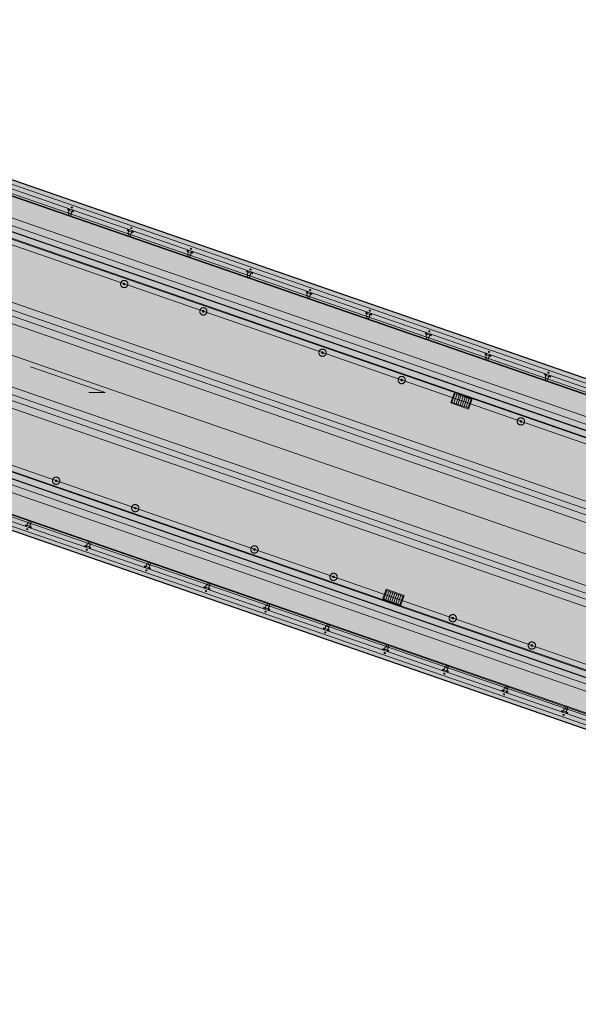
# Model space of a CAD drawing. Header units: metres. Extents: x 7508979 to 7510298, y 5841961 to 5842536.
# Tile 45 of 64: x 7509824 to 7509841, y 5842409 to 5842440. Entities that reach past the tile are written whole.
import ezdxf

# ---------------------------------------------------------------- set-up
doc = ezdxf.new("R2010")
doc.units = ezdxf.units.M
doc.linetypes.add('ACAD_ISO10W100', pattern=[18, 12, -3, 0, -3])
doc.linetypes.add('DASHED', pattern=[0.75, 0.5, -0.25])
for name, color, linetype, lineweight in [('013_AKP-Osie-2', 142, 'ACAD_ISO10W100', 18), ('07_AKP-Wyposazenie', 133, 'Continuous', 18), ('08_JK_beton_przerywana', 40, 'DASHED', 9), ('09_JK_stal_przerywana', 90, 'DASHED', 9), ('16_JK_wyposażenie cienka', 200, 'Continuous', 13), ('AKP-Beton-widok', 44, 'Continuous', 30), ('AKP-Opisy', 7, 'Continuous', 13)]:
    doc.layers.add(name, color=color, linetype=linetype, lineweight=lineweight)
doc.layers.add('03_AKP-Kreskowania', color=7, linetype='Continuous', lineweight=9, true_color=0xa6a6a6)

msp = doc.modelspace()

# ---------------------------------------------------------------- hatches: boundary and pattern name
at = {"layer": '03_AKP-Kreskowania', "ltscale": 100, "transparency": 33554687}
h = msp.add_hatch(dxfattribs=at)
h.set_pattern_fill('GRASS', color=256, scale=0.045, angle=160.9032)
h.set_pattern_definition([(250.90316, (7511633.8898, 5841844.2328), (0.49932114, -1.028167), [0.2143125, -1.4021336]), (205.90316, (7511633.8898, 5841844.2328), (0.49932114, -1.028167), [0.2143125, -0.9286875]), (295.90316, (7511633.8898, 5841844.2328), (1.028167, 0.49932114), [0.2143125, -0.9286875])])
edge = h.paths.add_edge_path()
edge.add_spline(control_points=[(7509560.428, 5842502.042), (7509560.976, 5842501.827), (7509562.224, 5842501.368), (7509563.485, 5842500.974), (7509564.203, 5842500.78)], knot_values=[19454.944206, 19454.944206, 19454.944206, 19454.944206, 21223.462374, 23456.740739, 23456.740739, 23456.740739, 23456.740739], degree=3, periodic=0)
edge.add_line((7509564.203, 5842500.78), (7509567.942, 5842511.58))
edge.add_line((7509567.942, 5842511.58), (7509567.945, 5842511.601))
edge.add_line((7509567.945, 5842511.601), (7509564.265, 5842513.123))
edge.add_line((7509564.265, 5842513.123), (7509560.428, 5842502.042))
edge = h.paths.add_edge_path()
edge.add_spline(control_points=[(7509557.96, 5842503.098), (7509558.5, 5842502.847), (7509559.045, 5842502.608), (7509559.593, 5842502.379)], knot_values=[24358.247031, 24358.247031, 24358.247031, 24358.247031, 26137.75858, 26137.75858, 26137.75858, 26137.75858], degree=3, periodic=0)
edge.add_line((7509559.593, 5842502.379), (7509563.432, 5842513.467))
edge.add_line((7509563.432, 5842513.467), (7509561.786, 5842514.148))
edge.add_line((7509561.786, 5842514.148), (7509557.96, 5842503.098))
edge = h.paths.add_edge_path()
edge.add_line((7509571.9, 5842523.027), (7509571.912, 5842523.045))
edge.add_line((7509571.912, 5842523.045), (7509575.65, 5842533.845))
edge.add_spline(control_points=[(7509575.65, 5842533.845), (7509574.966, 5842534.136), (7509573.732, 5842534.607), (7509572.467, 5842535.017), (7509571.904, 5842535.187)], knot_values=[19454.944206, 19454.944206, 19454.944206, 19454.944206, 21688.222571, 23456.740739, 23456.740739, 23456.740739, 23456.740739], degree=3, periodic=0)
edge.add_line((7509571.904, 5842535.187), (7509568.067, 5842524.106))
edge.add_line((7509568.067, 5842524.106), (7509571.9, 5842523.027))
edge = h.paths.add_edge_path()
edge.add_line((7509565.485, 5842524.833), (7509567.199, 5842524.351))
edge.add_line((7509567.199, 5842524.351), (7509571.038, 5842535.439))
edge.add_spline(control_points=[(7509571.038, 5842535.439), (7509570.467, 5842535.598), (7509569.891, 5842535.746), (7509569.311, 5842535.883)], knot_values=[24358.247031, 24358.247031, 24358.247031, 24358.247031, 26137.75858, 26137.75858, 26137.75858, 26137.75858], degree=3, periodic=0)
edge.add_line((7509569.311, 5842535.883), (7509565.485, 5842524.833))
edge = h.paths.add_edge_path()
edge.add_line((7509887.633, 5842386.674), (7509887.585, 5842386.691))
edge.add_line((7509887.585, 5842386.691), (7509891.94, 5842399.269))
edge.add_line((7509891.94, 5842399.269), (7509891.864, 5842399.293))
edge.add_line((7509891.864, 5842399.293), (7509887.479, 5842386.628))
edge.add_spline(control_points=[(7509887.479, 5842386.628), (7509887.954, 5842386.375), (7509890.784, 5842384.953), (7509893.631, 5842383.885), (7509896.087, 5842383.23), (7509896.113, 5842383.223)], knot_values=[21013.433794, 21013.433794, 21013.433794, 21013.433794, 22562.78043, 30165.17056, 30248.311095, 30248.311095, 30248.311095, 30248.311095], degree=3, periodic=0)
edge.add_line((7509896.113, 5842383.223), (7509900.72, 5842396.528))
edge.add_line((7509900.72, 5842396.528), (7509891.988, 5842399.254))
edge.add_line((7509891.988, 5842399.254), (7509887.633, 5842386.674))
edge = h.paths.add_edge_path()
edge.add_line((7509903.483, 5842409.68), (7509906.986, 5842419.799))
edge.add_spline(control_points=[(7509906.986, 5842419.799), (7509906.32, 5842420.076), (7509903.682, 5842421.115), (7509900.933, 5842421.938), (7509898.837, 5842422.185)], knot_values=[9690.860076, 9690.860076, 9690.860076, 9690.860076, 11850.095835, 18161.631326, 18161.631326, 18161.631326, 18161.631326], degree=3, periodic=0)
edge.add_line((7509898.837, 5842422.185), (7509895.51, 5842412.576))
edge.add_line((7509895.51, 5842412.576), (7509895.509, 5842412.571))
edge.add_line((7509895.509, 5842412.571), (7509903.483, 5842409.68))
at = {"layer": '03_AKP-Kreskowania', "ltscale": 100, "transparency": 33554572}
h = msp.add_hatch(color=256, dxfattribs=at)
h.dxf.hatch_style = 1
h.paths.add_polyline_path([(7509809.611, 5842438.245), (7509847.003, 5842425.299), (7509847.51, 5842426.763), (7509810.118, 5842439.709)])
at = {"layer": '03_AKP-Kreskowania', "ltscale": 100, "transparency": 33554636}
h = msp.add_hatch(color=256, dxfattribs=at)
h.dxf.hatch_style = 1
h.paths.add_polyline_path([(7509809.413, 5842438.102), (7509847.07, 5842425.064), (7509847.136, 5842425.253), (7509809.479, 5842438.291)])
at = {"layer": '03_AKP-Kreskowania', "ltscale": 100, "transparency": 33554508}
h = msp.add_hatch(color=256, dxfattribs=at)
h.dxf.hatch_style = 1
h.paths.add_polyline_path([(7509807.076, 5842431.503), (7509844.829, 5842418.437), (7509847.117, 5842425.048), (7509809.366, 5842438.118)])
at = {"layer": '03_AKP-Kreskowania', "ltscale": 100, "transparency": 33554636}
h = msp.add_hatch(color=256, dxfattribs=at)
h.dxf.hatch_style = 1
h.paths.add_polyline_path([(7509807.058, 5842431.298), (7509844.715, 5842418.26), (7509844.78, 5842418.449), (7509807.123, 5842431.487)])
at = {"layer": '03_AKP-Kreskowania', "ltscale": 100, "transparency": 33554572}
h = msp.add_hatch(color=256, dxfattribs=at)
h.dxf.hatch_style = 1
h.paths.add_polyline_path([(7509806.683, 5842429.787), (7509844.075, 5842416.841), (7509844.582, 5842418.306), (7509807.19, 5842431.252)])

# ---------------------------------------------------------------- linework, layer by layer
at = {"layer": '013_AKP-Osie-2', "ltscale": 100}
for p, q in [((7509902.654, 5842402.116), (7509563.636, 5842519.491)), ((7509901.574, 5842398.997), (7509562.556, 5842516.372)), ((7509903.734, 5842405.235), (7509582.485, 5842516.457))]:
    msp.add_line(p, q, dxfattribs=at)
at = {"layer": '07_AKP-Wyposazenie', "ltscale": 100}
for p, q in [((7509903.799, 5842405.423), (7509564.781, 5842522.798)), ((7509901.509, 5842398.808), (7509562.49, 5842516.183))]:
    msp.add_line(p, q, dxfattribs=at)
at = {"layer": '08_JK_beton_przerywana', "ltscale": 400}
for p, q in [((7509846.561, 5842425.891), (7509810.321, 5842438.438)), ((7509846.427, 5842425.504), (7509810.187, 5842438.051)), ((7509846.485, 5842425.674), (7509810.246, 5842438.221)), ((7509846.351, 5842425.287), (7509810.112, 5842437.833)), ((7509845.733, 5842423.501), (7509809.494, 5842436.047)), ((7509845.658, 5842423.283), (7509809.418, 5842435.83)), ((7509845.524, 5842422.896), (7509809.284, 5842435.443)), ((7509845.599, 5842423.113), (7509809.359, 5842435.66)), ((7509844.905, 5842421.109), (7509808.666, 5842433.656)), ((7509844.771, 5842420.722), (7509808.532, 5842433.269)), ((7509844.83, 5842420.892), (7509808.59, 5842433.439)), ((7509844.696, 5842420.505), (7509808.456, 5842433.052)), ((7509844.077, 5842418.719), (7509807.838, 5842431.266)), ((7509843.943, 5842418.331), (7509807.704, 5842430.878)), ((7509844.002, 5842418.501), (7509807.763, 5842431.048)), ((7509843.868, 5842418.114), (7509807.629, 5842430.661))]:
    msp.add_line(p, q, dxfattribs=at)
at = {"layer": '09_JK_stal_przerywana', "ltscale": 200}
for p, q in [((7509575.662, 5842520.741), (7509892.574, 5842411.02)), ((7509575.619, 5842520.616), (7509892.531, 5842410.895)), ((7509572.314, 5842511.072), (7509889.227, 5842401.351)), ((7509572.357, 5842511.197), (7509889.27, 5842401.476))]:
    msp.add_line(p, q, dxfattribs=at)
at = {"layer": '09_JK_stal_przerywana', "ltscale": 100}
for centre, radius in [((7509826.919, 5842431.829), 0.115), ((7509826.919, 5842431.829), 0.025), ((7509829.428, 5842430.961), 0.115), ((7509829.428, 5842430.961), 0.025), ((7509833.208, 5842429.652), 0.115), ((7509833.208, 5842429.652), 0.025), ((7509835.717, 5842428.784), 0.115), ((7509835.717, 5842428.784), 0.025), ((7509839.497, 5842427.475), 0.115), ((7509839.497, 5842427.475), 0.025), ((7509824.76, 5842425.592), 0.115), ((7509824.76, 5842425.592), 0.025), ((7509827.268, 5842424.723), 0.115), ((7509827.268, 5842424.723), 0.025), ((7509831.048, 5842423.415), 0.115), ((7509831.048, 5842423.415), 0.025), ((7509833.557, 5842422.546), 0.115), ((7509833.557, 5842422.546), 0.025), ((7509837.337, 5842421.237), 0.115), ((7509837.337, 5842421.237), 0.025), ((7509839.846, 5842420.369), 0.115), ((7509839.846, 5842420.369), 0.025)]:
    msp.add_circle(centre, radius, dxfattribs=at)
at = {"layer": '16_JK_wyposażenie cienka'}
for p, q in [((7509565.22, 5842524.066), (7509893.721, 5842410.333)), ((7509565.194, 5842523.992), (7509893.696, 5842410.259)), ((7509565.201, 5842524.012), (7509893.703, 5842410.279)), ((7509575.663, 5842520.745), (7509892.576, 5842411.023)), ((7509575.617, 5842520.612), (7509892.53, 5842410.891)), ((7509562.051, 5842514.915), (7509901.07, 5842397.54)), ((7509562.07, 5842514.969), (7509901.089, 5842397.594)), ((7509562.077, 5842514.989), (7509901.096, 5842397.614)), ((7509572.313, 5842511.068), (7509889.225, 5842401.347)), ((7509572.359, 5842511.201), (7509889.271, 5842401.479)), ((7509825.124, 5842434.181), (7509825.146, 5842434.221)), ((7509825.171, 5842434.164), (7509825.124, 5842434.181)), ((7509825.145, 5842434.09), (7509825.186, 5842434.207)), ((7509825.186, 5842434.207), (7509825.145, 5842434.09)), ((7509825.28, 5842434.174), (7509825.24, 5842434.057)), ((7509825.243, 5842434.066), (7509825.28, 5842434.174)), ((7509825.18, 5842434.066), (7509825.198, 5842434.06)), ((7509825.199, 5842434.065), (7509825.182, 5842434.071)), ((7509825.192, 5842434.072), (7509825.186, 5842434.054)), ((7509825.313, 5842434.115), (7509825.266, 5842434.132)), ((7509825.32, 5842434.16), (7509825.313, 5842434.115)), ((7509827.014, 5842433.526), (7509827.036, 5842433.566)), ((7509827.035, 5842433.435), (7509827.076, 5842433.553)), ((7509827.076, 5842433.553), (7509827.035, 5842433.435)), ((7509827.061, 5842433.51), (7509827.014, 5842433.526)), ((7509827.069, 5842433.412), (7509827.088, 5842433.405)), ((7509827.089, 5842433.41), (7509827.072, 5842433.416)), ((7509827.082, 5842433.418), (7509827.076, 5842433.399)), ((7509827.17, 5842433.52), (7509827.13, 5842433.403)), ((7509827.133, 5842433.411), (7509827.17, 5842433.52)), ((7509827.203, 5842433.461), (7509827.156, 5842433.477)), ((7509827.21, 5842433.506), (7509827.203, 5842433.461)), ((7509828.904, 5842432.872), (7509828.926, 5842432.912)), ((7509828.951, 5842432.856), (7509828.904, 5842432.872)), ((7509828.925, 5842432.781), (7509828.966, 5842432.898)), ((7509828.966, 5842432.898), (7509828.925, 5842432.781)), ((7509828.959, 5842432.758), (7509828.978, 5842432.751)), ((7509828.979, 5842432.756), (7509828.962, 5842432.762)), ((7509828.972, 5842432.764), (7509828.966, 5842432.745)), ((7509829.06, 5842432.866), (7509829.02, 5842432.748)), ((7509829.023, 5842432.757), (7509829.06, 5842432.866)), ((7509829.093, 5842432.807), (7509829.046, 5842432.823)), ((7509829.1, 5842432.852), (7509829.093, 5842432.807)), ((7509830.794, 5842432.218), (7509830.816, 5842432.258)), ((7509830.841, 5842432.201), (7509830.794, 5842432.218)), ((7509830.815, 5842432.127), (7509830.856, 5842432.244)), ((7509830.856, 5842432.244), (7509830.815, 5842432.127)), ((7509830.849, 5842432.103), (7509830.868, 5842432.097)), ((7509830.869, 5842432.102), (7509830.852, 5842432.108)), ((7509830.862, 5842432.109), (7509830.856, 5842432.091)), ((7509830.95, 5842432.211), (7509830.91, 5842432.094)), ((7509830.913, 5842432.103), (7509830.95, 5842432.211)), ((7509830.983, 5842432.152), (7509830.935, 5842432.169)), ((7509830.99, 5842432.197), (7509830.983, 5842432.152)), ((7509832.684, 5842431.563), (7509832.706, 5842431.603)), ((7509832.731, 5842431.547), (7509832.684, 5842431.563)), ((7509832.705, 5842431.472), (7509832.746, 5842431.59)), ((7509832.746, 5842431.59), (7509832.705, 5842431.472)), ((7509832.739, 5842431.449), (7509832.758, 5842431.442)), ((7509832.759, 5842431.447), (7509832.742, 5842431.453)), ((7509832.752, 5842431.455), (7509832.745, 5842431.436)), ((7509832.84, 5842431.557), (7509832.8, 5842431.44)), ((7509832.803, 5842431.448), (7509832.84, 5842431.557)), ((7509832.873, 5842431.498), (7509832.825, 5842431.514)), ((7509832.88, 5842431.543), (7509832.873, 5842431.498)), ((7509834.574, 5842430.909), (7509834.596, 5842430.949)), ((7509834.621, 5842430.893), (7509834.574, 5842430.909)), ((7509834.595, 5842430.818), (7509834.636, 5842430.935)), ((7509834.636, 5842430.935), (7509834.595, 5842430.818)), ((7509834.629, 5842430.795), (7509834.648, 5842430.788)), ((7509834.649, 5842430.793), (7509834.632, 5842430.799)), ((7509834.642, 5842430.801), (7509834.635, 5842430.782)), ((7509834.73, 5842430.903), (7509834.689, 5842430.785)), ((7509834.692, 5842430.794), (7509834.73, 5842430.903)), ((7509834.763, 5842430.844), (7509834.715, 5842430.86)), ((7509834.77, 5842430.889), (7509834.763, 5842430.844)), ((7509836.464, 5842430.255), (7509836.486, 5842430.295)), ((7509836.511, 5842430.238), (7509836.464, 5842430.255)), ((7509836.485, 5842430.164), (7509836.526, 5842430.281)), ((7509836.526, 5842430.281), (7509836.485, 5842430.164)), ((7509836.519, 5842430.14), (7509836.538, 5842430.134)), ((7509836.539, 5842430.139), (7509836.522, 5842430.145)), ((7509836.532, 5842430.146), (7509836.525, 5842430.128)), ((7509836.62, 5842430.248), (7509836.579, 5842430.131)), ((7509836.582, 5842430.14), (7509836.62, 5842430.248)), ((7509836.653, 5842430.189), (7509836.605, 5842430.206)), ((7509836.66, 5842430.234), (7509836.653, 5842430.189)), ((7509838.353, 5842429.6), (7509838.375, 5842429.64)), ((7509838.401, 5842429.584), (7509838.353, 5842429.6)), ((7509838.375, 5842429.509), (7509838.415, 5842429.627)), ((7509838.415, 5842429.627), (7509838.375, 5842429.509)), ((7509838.429, 5842429.484), (7509838.412, 5842429.49)), ((7509838.422, 5842429.492), (7509838.415, 5842429.473)), ((7509838.51, 5842429.594), (7509838.469, 5842429.477)), ((7509838.472, 5842429.485), (7509838.51, 5842429.594)), ((7509838.542, 5842429.535), (7509838.495, 5842429.551)), ((7509838.55, 5842429.58), (7509838.542, 5842429.535)), ((7509838.409, 5842429.486), (7509838.428, 5842429.479)), ((7509840.243, 5842428.946), (7509840.265, 5842428.986)), ((7509840.291, 5842428.93), (7509840.243, 5842428.946)), ((7509840.265, 5842428.855), (7509840.305, 5842428.972)), ((7509840.305, 5842428.972), (7509840.265, 5842428.855)), ((7509840.4, 5842428.94), (7509840.359, 5842428.822)), ((7509840.362, 5842428.831), (7509840.4, 5842428.94)), ((7509840.432, 5842428.881), (7509840.385, 5842428.897)), ((7509840.44, 5842428.926), (7509840.432, 5842428.881)), ((7509840.299, 5842428.832), (7509840.318, 5842428.825)), ((7509840.319, 5842428.83), (7509840.302, 5842428.836)), ((7509840.312, 5842428.838), (7509840.305, 5842428.819)), ((7509823.785, 5842424.2), (7509823.777, 5842424.155)), ((7509823.832, 5842424.183), (7509823.785, 5842424.2)), ((7509823.858, 5842424.258), (7509823.817, 5842424.141)), ((7509823.817, 5842424.141), (7509823.858, 5842424.258)), ((7509823.899, 5842424.255), (7509823.918, 5842424.249)), ((7509823.916, 5842424.244), (7509823.899, 5842424.25)), ((7509823.905, 5842424.242), (7509823.912, 5842424.261)), ((7509823.912, 5842424.108), (7509823.952, 5842424.225)), ((7509823.949, 5842424.217), (7509823.912, 5842424.108)), ((7509823.974, 5842424.134), (7509823.926, 5842424.151)), ((7509823.952, 5842424.094), (7509823.974, 5842424.134)), ((7509825.748, 5842423.604), (7509825.707, 5842423.486)), ((7509825.707, 5842423.486), (7509825.748, 5842423.604)), ((7509825.805, 5842423.59), (7509825.788, 5842423.596)), ((7509825.789, 5842423.601), (7509825.808, 5842423.594)), ((7509825.795, 5842423.588), (7509825.802, 5842423.607)), ((7509825.802, 5842423.454), (7509825.842, 5842423.571)), ((7509825.839, 5842423.562), (7509825.802, 5842423.454)), ((7509825.675, 5842423.545), (7509825.667, 5842423.5)), ((7509825.722, 5842423.529), (7509825.675, 5842423.545)), ((7509825.864, 5842423.48), (7509825.816, 5842423.496)), ((7509825.842, 5842423.44), (7509825.864, 5842423.48)), ((7509827.638, 5842422.949), (7509827.597, 5842422.832)), ((7509827.597, 5842422.832), (7509827.638, 5842422.949)), ((7509827.695, 5842422.936), (7509827.678, 5842422.941)), ((7509827.679, 5842422.947), (7509827.698, 5842422.94)), ((7509827.685, 5842422.934), (7509827.692, 5842422.953)), ((7509827.565, 5842422.891), (7509827.557, 5842422.846)), ((7509827.612, 5842422.875), (7509827.565, 5842422.891)), ((7509827.692, 5842422.799), (7509827.732, 5842422.917)), ((7509827.729, 5842422.908), (7509827.692, 5842422.799)), ((7509827.754, 5842422.825), (7509827.706, 5842422.842)), ((7509827.732, 5842422.785), (7509827.754, 5842422.825)), ((7509829.455, 5842422.237), (7509829.447, 5842422.192)), ((7509829.502, 5842422.22), (7509829.455, 5842422.237)), ((7509829.528, 5842422.295), (7509829.487, 5842422.178)), ((7509829.487, 5842422.178), (7509829.528, 5842422.295)), ((7509829.585, 5842422.281), (7509829.568, 5842422.287)), ((7509829.569, 5842422.292), (7509829.588, 5842422.286)), ((7509829.575, 5842422.279), (7509829.582, 5842422.298)), ((7509829.582, 5842422.145), (7509829.622, 5842422.262)), ((7509829.619, 5842422.254), (7509829.582, 5842422.145)), ((7509829.644, 5842422.171), (7509829.596, 5842422.188)), ((7509829.622, 5842422.131), (7509829.644, 5842422.171)), ((7509831.344, 5842421.582), (7509831.337, 5842421.537)), ((7509831.392, 5842421.566), (7509831.344, 5842421.582)), ((7509831.418, 5842421.641), (7509831.377, 5842421.523)), ((7509831.377, 5842421.523), (7509831.418, 5842421.641)), ((7509831.475, 5842421.627), (7509831.458, 5842421.633)), ((7509831.459, 5842421.638), (7509831.478, 5842421.631)), ((7509831.465, 5842421.625), (7509831.472, 5842421.644)), ((7509831.471, 5842421.491), (7509831.512, 5842421.608)), ((7509831.509, 5842421.599), (7509831.471, 5842421.491)), ((7509831.533, 5842421.517), (7509831.486, 5842421.533)), ((7509831.511, 5842421.477), (7509831.533, 5842421.517)), ((7509833.234, 5842420.928), (7509833.227, 5842420.883)), ((7509833.282, 5842420.912), (7509833.234, 5842420.928)), ((7509833.308, 5842420.986), (7509833.267, 5842420.869)), ((7509833.267, 5842420.869), (7509833.308, 5842420.986)), ((7509833.365, 5842420.973), (7509833.348, 5842420.978)), ((7509833.349, 5842420.984), (7509833.368, 5842420.977)), ((7509833.355, 5842420.971), (7509833.362, 5842420.99)), ((7509833.361, 5842420.836), (7509833.402, 5842420.954)), ((7509833.399, 5842420.945), (7509833.361, 5842420.836)), ((7509833.423, 5842420.862), (7509833.376, 5842420.879)), ((7509833.401, 5842420.822), (7509833.423, 5842420.862)), ((7509835.124, 5842420.274), (7509835.117, 5842420.229)), ((7509835.172, 5842420.257), (7509835.124, 5842420.274)), ((7509835.197, 5842420.332), (7509835.157, 5842420.215)), ((7509835.157, 5842420.215), (7509835.197, 5842420.332)), ((7509835.255, 5842420.318), (7509835.238, 5842420.324)), ((7509835.239, 5842420.329), (7509835.258, 5842420.323)), ((7509835.245, 5842420.316), (7509835.252, 5842420.335)), ((7509835.251, 5842420.182), (7509835.292, 5842420.299)), ((7509835.289, 5842420.291), (7509835.251, 5842420.182)), ((7509835.313, 5842420.208), (7509835.266, 5842420.225)), ((7509835.291, 5842420.168), (7509835.313, 5842420.208)), ((7509837.014, 5842419.619), (7509837.007, 5842419.574)), ((7509837.062, 5842419.603), (7509837.014, 5842419.619)), ((7509837.087, 5842419.678), (7509837.047, 5842419.56)), ((7509837.047, 5842419.56), (7509837.087, 5842419.678)), ((7509837.145, 5842419.664), (7509837.128, 5842419.67)), ((7509837.129, 5842419.675), (7509837.148, 5842419.668)), ((7509837.135, 5842419.662), (7509837.141, 5842419.681)), ((7509837.141, 5842419.528), (7509837.182, 5842419.645)), ((7509837.179, 5842419.636), (7509837.141, 5842419.528)), ((7509837.203, 5842419.554), (7509837.156, 5842419.57)), ((7509837.181, 5842419.514), (7509837.203, 5842419.554)), ((7509838.904, 5842418.965), (7509838.897, 5842418.92)), ((7509838.951, 5842418.949), (7509838.904, 5842418.965)), ((7509838.977, 5842419.023), (7509838.937, 5842418.906)), ((7509838.937, 5842418.906), (7509838.977, 5842419.023)), ((7509839.035, 5842419.01), (7509839.018, 5842419.015)), ((7509839.019, 5842419.021), (7509839.038, 5842419.014)), ((7509839.025, 5842419.008), (7509839.031, 5842419.027)), ((7509839.031, 5842418.873), (7509839.072, 5842418.991)), ((7509839.069, 5842418.982), (7509839.031, 5842418.873)), ((7509839.093, 5842418.9), (7509839.046, 5842418.916)), ((7509839.071, 5842418.86), (7509839.093, 5842418.9)), ((7509840.794, 5842418.311), (7509840.787, 5842418.266)), ((7509840.841, 5842418.294), (7509840.794, 5842418.311)), ((7509840.867, 5842418.369), (7509840.827, 5842418.252)), ((7509840.827, 5842418.252), (7509840.867, 5842418.369)), ((7509840.925, 5842418.355), (7509840.908, 5842418.361)), ((7509840.909, 5842418.366), (7509840.928, 5842418.36)), ((7509840.915, 5842418.353), (7509840.921, 5842418.372)), ((7509840.921, 5842418.219), (7509840.962, 5842418.336)), ((7509840.959, 5842418.328), (7509840.921, 5842418.219)), ((7509840.983, 5842418.245), (7509840.936, 5842418.262)), ((7509840.961, 5842418.205), (7509840.983, 5842418.245))]:
    msp.add_line(p, q, dxfattribs=at)
at = {"layer": '16_JK_wyposażenie cienka', "ltscale": 10}
for p, q in [((7509825.266, 5842434.132), (7509825.171, 5842434.164)), ((7509827.156, 5842433.477), (7509827.061, 5842433.51)), ((7509829.046, 5842432.823), (7509828.951, 5842432.856)), ((7509830.935, 5842432.169), (7509830.841, 5842432.201)), ((7509832.825, 5842431.514), (7509832.731, 5842431.547)), ((7509834.715, 5842430.86), (7509834.621, 5842430.893)), ((7509836.605, 5842430.206), (7509836.511, 5842430.238)), ((7509838.495, 5842429.551), (7509838.401, 5842429.584)), ((7509840.385, 5842428.897), (7509840.291, 5842428.93)), ((7509823.926, 5842424.151), (7509823.832, 5842424.183)), ((7509825.816, 5842423.496), (7509825.722, 5842423.529)), ((7509827.706, 5842422.842), (7509827.612, 5842422.875)), ((7509829.596, 5842422.188), (7509829.502, 5842422.22)), ((7509831.486, 5842421.533), (7509831.392, 5842421.566)), ((7509833.376, 5842420.879), (7509833.282, 5842420.912)), ((7509835.266, 5842420.225), (7509835.172, 5842420.257)), ((7509837.156, 5842419.57), (7509837.062, 5842419.603)), ((7509839.046, 5842418.916), (7509838.951, 5842418.949)), ((7509840.936, 5842418.262), (7509840.841, 5842418.294))]:
    msp.add_line(p, q, dxfattribs=at)
at = {"layer": '16_JK_wyposażenie cienka', "ltscale": 100}
for p, q in [((7509837.376, 5842428.056), (7509837.471, 5842428.33)), ((7509837.535, 5842428.308), (7509837.44, 5842428.034)), ((7509837.503, 5842428.011), (7509837.598, 5842428.286)), ((7509837.662, 5842428.263), (7509837.567, 5842427.989)), ((7509837.631, 5842427.967), (7509837.726, 5842428.241)), ((7509837.79, 5842428.219), (7509837.695, 5842427.945)), ((7509837.759, 5842427.923), (7509837.853, 5842428.197)), ((7509835.216, 5842421.818), (7509835.311, 5842422.092)), ((7509835.375, 5842422.07), (7509835.28, 5842421.796)), ((7509835.344, 5842421.774), (7509835.439, 5842422.048)), ((7509835.503, 5842422.026), (7509835.408, 5842421.752)), ((7509835.471, 5842421.73), (7509835.566, 5842422.004)), ((7509835.63, 5842421.982), (7509835.535, 5842421.708)), ((7509835.599, 5842421.686), (7509835.694, 5842421.96))]:
    msp.add_line(p, q, dxfattribs=at)
at = {"layer": '16_JK_wyposażenie cienka'}
for points in [[(7509825.28, 5842434.174), (7509825.238, 5842434.051), (7509825.143, 5842434.084), (7509825.186, 5842434.207)], [(7509827.17, 5842433.52), (7509827.128, 5842433.397), (7509827.033, 5842433.43), (7509827.076, 5842433.553)], [(7509829.06, 5842432.866), (7509829.018, 5842432.743), (7509828.923, 5842432.775), (7509828.966, 5842432.898)], [(7509830.95, 5842432.211), (7509830.908, 5842432.088), (7509830.813, 5842432.121), (7509830.856, 5842432.244)], [(7509832.84, 5842431.557), (7509832.798, 5842431.434), (7509832.703, 5842431.467), (7509832.746, 5842431.59)], [(7509834.73, 5842430.903), (7509834.688, 5842430.78), (7509834.593, 5842430.812), (7509834.636, 5842430.935)], [(7509836.62, 5842430.248), (7509836.577, 5842430.125), (7509836.483, 5842430.158), (7509836.526, 5842430.281)], [(7509838.51, 5842429.594), (7509838.467, 5842429.471), (7509838.373, 5842429.504), (7509838.415, 5842429.627)], [(7509840.4, 5842428.94), (7509840.357, 5842428.817), (7509840.263, 5842428.849), (7509840.305, 5842428.972)], [(7509823.912, 5842424.108), (7509823.954, 5842424.231), (7509823.86, 5842424.264), (7509823.817, 5842424.141)], [(7509825.802, 5842423.454), (7509825.844, 5842423.577), (7509825.75, 5842423.609), (7509825.707, 5842423.486)], [(7509827.692, 5842422.799), (7509827.734, 5842422.922), (7509827.64, 5842422.955), (7509827.597, 5842422.832)], [(7509829.582, 5842422.145), (7509829.624, 5842422.268), (7509829.53, 5842422.301), (7509829.487, 5842422.178)], [(7509831.471, 5842421.491), (7509831.514, 5842421.614), (7509831.42, 5842421.646), (7509831.377, 5842421.523)], [(7509833.361, 5842420.836), (7509833.404, 5842420.959), (7509833.309, 5842420.992), (7509833.267, 5842420.869)], [(7509835.251, 5842420.182), (7509835.294, 5842420.305), (7509835.199, 5842420.338), (7509835.157, 5842420.215)], [(7509837.141, 5842419.528), (7509837.184, 5842419.651), (7509837.089, 5842419.683), (7509837.047, 5842419.56)], [(7509839.031, 5842418.873), (7509839.074, 5842418.996), (7509838.979, 5842419.029), (7509838.937, 5842418.906)], [(7509840.921, 5842418.219), (7509840.964, 5842418.342), (7509840.869, 5842418.375), (7509840.827, 5842418.252)]]:
    msp.add_lwpolyline(points, dxfattribs=at)
for points in [[(7509825.236, 5842434.052), (7509825.21, 5842433.978), (7509825.144, 5842434.001), (7509825.17, 5842434.075)], [(7509827.126, 5842433.398), (7509827.1, 5842433.324), (7509827.034, 5842433.347), (7509827.06, 5842433.421)], [(7509829.016, 5842432.743), (7509828.99, 5842432.67), (7509828.924, 5842432.693), (7509828.95, 5842432.766)], [(7509830.906, 5842432.089), (7509830.88, 5842432.015), (7509830.814, 5842432.038), (7509830.84, 5842432.112)], [(7509832.796, 5842431.435), (7509832.77, 5842431.361), (7509832.704, 5842431.384), (7509832.73, 5842431.458)], [(7509834.686, 5842430.78), (7509834.66, 5842430.707), (7509834.594, 5842430.73), (7509834.619, 5842430.803)], [(7509836.576, 5842430.126), (7509836.55, 5842430.052), (7509836.484, 5842430.075), (7509836.509, 5842430.149)], [(7509838.466, 5842429.472), (7509838.44, 5842429.398), (7509838.374, 5842429.421), (7509838.399, 5842429.495)], [(7509840.355, 5842428.817), (7509840.33, 5842428.744), (7509840.264, 5842428.767), (7509840.289, 5842428.84)], [(7509823.952, 5842424.231), (7509823.978, 5842424.305), (7509823.912, 5842424.328), (7509823.886, 5842424.254)], [(7509825.842, 5842423.577), (7509825.868, 5842423.651), (7509825.802, 5842423.674), (7509825.776, 5842423.6)], [(7509827.732, 5842422.923), (7509827.758, 5842422.996), (7509827.692, 5842423.019), (7509827.666, 5842422.946)], [(7509829.622, 5842422.268), (7509829.648, 5842422.342), (7509829.582, 5842422.365), (7509829.556, 5842422.291)], [(7509831.512, 5842421.614), (7509831.538, 5842421.688), (7509831.471, 5842421.711), (7509831.446, 5842421.637)], [(7509833.402, 5842420.96), (7509833.428, 5842421.033), (7509833.361, 5842421.056), (7509833.336, 5842420.983)], [(7509835.292, 5842420.306), (7509835.318, 5842420.379), (7509835.251, 5842420.402), (7509835.226, 5842420.328)], [(7509837.182, 5842419.651), (7509837.207, 5842419.725), (7509837.141, 5842419.748), (7509837.116, 5842419.674)], [(7509839.072, 5842418.997), (7509839.097, 5842419.07), (7509839.031, 5842419.093), (7509839.006, 5842419.02)], [(7509840.962, 5842418.343), (7509840.987, 5842418.416), (7509840.921, 5842418.439), (7509840.896, 5842418.365)]]:
    msp.add_lwpolyline(points, close=True, dxfattribs=at)
at = {"layer": '16_JK_wyposażenie cienka', "ltscale": 100}
for points in [[(7509837.955, 5842428.194), (7509837.388, 5842428.39), (7509837.274, 5842428.059), (7509837.841, 5842427.863)], [(7509837.917, 5842428.175), (7509837.407, 5842428.352), (7509837.312, 5842428.078), (7509837.822, 5842427.901)], [(7509835.796, 5842421.956), (7509835.229, 5842422.152), (7509835.114, 5842421.822), (7509835.681, 5842421.625)], [(7509835.758, 5842421.938), (7509835.247, 5842422.114), (7509835.153, 5842421.84), (7509835.663, 5842421.664)]]:
    msp.add_lwpolyline(points, close=True, dxfattribs=at)
at = {"layer": '16_JK_wyposażenie cienka'}
for centre, radius in [((7509825.162, 5842434.199), 0.015), ((7509825.162, 5842434.199), 0.013), ((7509825.256, 5842434.257), 0.015), ((7509825.294, 5842434.153), 0.015), ((7509825.294, 5842434.153), 0.013), ((7509827.052, 5842433.545), 0.015), ((7509827.052, 5842433.545), 0.013), ((7509827.146, 5842433.602), 0.015), ((7509827.184, 5842433.499), 0.015), ((7509827.184, 5842433.499), 0.013), ((7509829.036, 5842432.948), 0.015), ((7509828.942, 5842432.891), 0.015), ((7509828.942, 5842432.891), 0.013), ((7509829.074, 5842432.845), 0.015), ((7509829.074, 5842432.845), 0.013), ((7509830.926, 5842432.294), 0.015), ((7509830.832, 5842432.236), 0.015), ((7509830.832, 5842432.236), 0.013), ((7509830.964, 5842432.19), 0.015), ((7509830.964, 5842432.19), 0.013), ((7509832.722, 5842431.582), 0.015), ((7509832.722, 5842431.582), 0.013), ((7509832.816, 5842431.639), 0.015), ((7509832.854, 5842431.536), 0.015), ((7509832.854, 5842431.536), 0.013), ((7509834.612, 5842430.928), 0.015), ((7509834.612, 5842430.928), 0.013), ((7509834.706, 5842430.985), 0.015), ((7509834.744, 5842430.882), 0.015), ((7509834.744, 5842430.882), 0.013), ((7509836.502, 5842430.273), 0.015), ((7509836.502, 5842430.273), 0.013), ((7509836.596, 5842430.331), 0.015), ((7509836.634, 5842430.227), 0.015), ((7509836.634, 5842430.227), 0.013), ((7509838.392, 5842429.619), 0.015), ((7509838.392, 5842429.619), 0.013), ((7509838.486, 5842429.676), 0.015), ((7509838.524, 5842429.573), 0.015), ((7509838.524, 5842429.573), 0.013), ((7509840.282, 5842428.965), 0.015), ((7509840.282, 5842428.965), 0.013), ((7509840.376, 5842429.022), 0.015), ((7509840.414, 5842428.919), 0.015), ((7509840.414, 5842428.919), 0.013), ((7509823.803, 5842424.161), 0.015), ((7509823.803, 5842424.161), 0.013), ((7509823.842, 5842424.058), 0.015), ((7509823.936, 5842424.116), 0.015), ((7509823.936, 5842424.116), 0.013), ((7509825.693, 5842423.507), 0.015), ((7509825.693, 5842423.507), 0.013), ((7509825.732, 5842423.404), 0.015), ((7509825.826, 5842423.461), 0.015), ((7509825.826, 5842423.461), 0.013), ((7509827.583, 5842422.853), 0.015), ((7509827.583, 5842422.853), 0.013), ((7509827.621, 5842422.75), 0.015), ((7509827.715, 5842422.807), 0.015), ((7509827.715, 5842422.807), 0.013), ((7509829.473, 5842422.198), 0.015), ((7509829.473, 5842422.198), 0.013), ((7509829.511, 5842422.095), 0.015), ((7509829.605, 5842422.153), 0.015), ((7509829.605, 5842422.153), 0.013), ((7509831.363, 5842421.544), 0.015), ((7509831.363, 5842421.544), 0.013), ((7509831.401, 5842421.441), 0.015), ((7509831.495, 5842421.498), 0.015), ((7509831.495, 5842421.498), 0.013), ((7509833.253, 5842420.89), 0.015), ((7509833.253, 5842420.89), 0.013), ((7509833.291, 5842420.787), 0.015), ((7509833.385, 5842420.844), 0.015), ((7509833.385, 5842420.844), 0.013), ((7509835.143, 5842420.235), 0.015), ((7509835.143, 5842420.235), 0.013), ((7509835.181, 5842420.132), 0.015), ((7509835.275, 5842420.19), 0.015), ((7509835.275, 5842420.19), 0.013), ((7509837.033, 5842419.581), 0.015), ((7509837.033, 5842419.581), 0.013), ((7509837.165, 5842419.535), 0.015), ((7509837.165, 5842419.535), 0.013), ((7509837.071, 5842419.478), 0.015), ((7509838.923, 5842418.927), 0.015), ((7509838.923, 5842418.927), 0.013), ((7509839.055, 5842418.881), 0.015), ((7509839.055, 5842418.881), 0.013), ((7509838.961, 5842418.824), 0.015), ((7509840.813, 5842418.272), 0.015), ((7509840.813, 5842418.272), 0.013), ((7509840.851, 5842418.169), 0.015), ((7509840.945, 5842418.227), 0.015), ((7509840.945, 5842418.227), 0.013)]:
    msp.add_circle(centre, radius, dxfattribs=at)
for centre, start, end in [((7509825.245, 5842434.26), 77.2825, 244.5238), ((7509825.267, 5842434.253), 257.2825, 64.5238), ((7509827.135, 5842433.606), 77.2825, 244.5238), ((7509827.157, 5842433.599), 257.2825, 64.5238), ((7509829.025, 5842432.952), 77.2825, 244.5238), ((7509829.047, 5842432.944), 257.2825, 64.5238), ((7509830.915, 5842432.297), 77.2825, 244.5238), ((7509830.936, 5842432.29), 257.2825, 64.5238), ((7509832.805, 5842431.643), 77.2825, 244.5238), ((7509832.826, 5842431.636), 257.2825, 64.5238), ((7509834.695, 5842430.989), 77.2825, 244.5238), ((7509834.716, 5842430.981), 257.2825, 64.5238), ((7509836.585, 5842430.334), 77.2825, 244.5238), ((7509836.606, 5842430.327), 257.2825, 64.5238), ((7509838.475, 5842429.68), 77.2825, 244.5238), ((7509838.496, 5842429.673), 257.2825, 64.5238), ((7509840.365, 5842429.026), 77.2825, 244.5238), ((7509840.386, 5842429.018), 257.2825, 64.5238), ((7509823.831, 5842424.062), 77.2825, 244.5238), ((7509823.852, 5842424.055), 257.2825, 64.5238), ((7509825.721, 5842423.408), 77.2825, 244.5238), ((7509825.742, 5842423.4), 257.2825, 64.5238), ((7509827.611, 5842422.753), 77.2825, 244.5238), ((7509827.632, 5842422.746), 257.2825, 64.5238), ((7509829.501, 5842422.099), 77.2825, 244.5238), ((7509829.522, 5842422.092), 257.2825, 64.5238), ((7509831.391, 5842421.445), 77.2825, 244.5238), ((7509831.412, 5842421.437), 257.2825, 64.5238), ((7509833.281, 5842420.79), 77.2825, 244.5238), ((7509833.302, 5842420.783), 257.2825, 64.5238), ((7509835.171, 5842420.136), 77.2825, 244.5238), ((7509835.192, 5842420.129), 257.2825, 64.5238), ((7509837.061, 5842419.482), 77.2825, 244.5238), ((7509837.082, 5842419.474), 257.2825, 64.5238), ((7509838.95, 5842418.827), 77.2825, 244.5238), ((7509838.972, 5842418.82), 257.2825, 64.5238), ((7509840.84, 5842418.173), 77.2825, 244.5238), ((7509840.862, 5842418.166), 257.2825, 64.5238)]:
    msp.add_arc(centre, 0.00875, start, end, dxfattribs=at)
at = {"layer": 'AKP-Beton-widok', "ltscale": 100}
for p, q in [((7509892.563, 5842409.525), (7509575.134, 5842519.425)), ((7509890.142, 5842402.532), (7509572.713, 5842512.432)), ((7509889.635, 5842401.068), (7509572.206, 5842510.968)), ((7509855.102, 5842424.135), (7509822.033, 5842435.584))]:
    msp.add_line(p, q, dxfattribs=at)
at = {"layer": 'AKP-Opisy'}
msp.add_lwpolyline([(7509823.951, 5842429.206), (7509826.312, 5842428.388), (7509825.795, 5842428.389)], dxfattribs=at)

doc.saveas('drawing.dxf')
